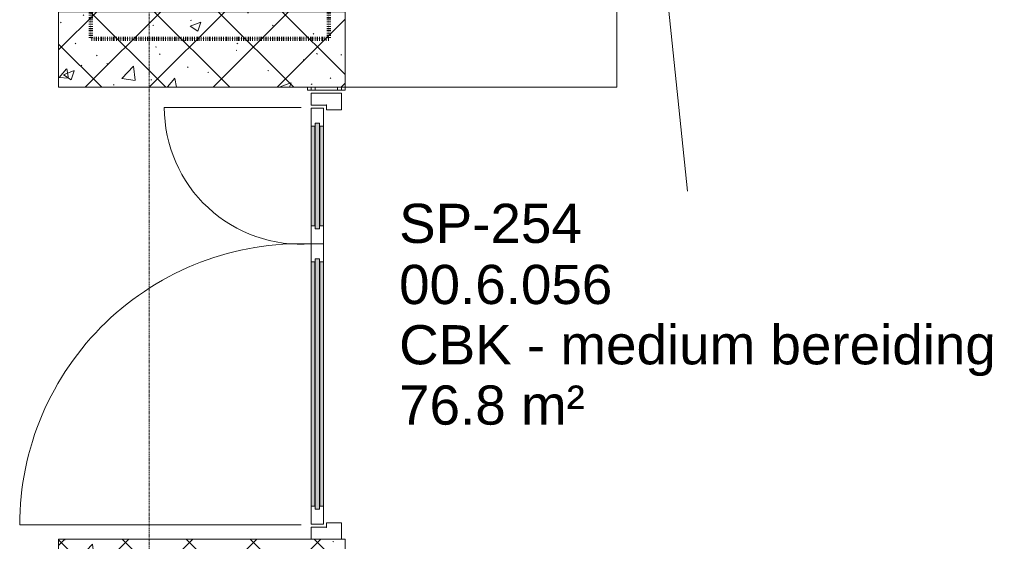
# Model space of a CAD drawing. Header units: millimetres. Extents: x -281 to 145437, y -16481 to 78869.
# Tile 162 of 256: x 23971 to 27235, y 33843 to 35574. Entities that reach past the tile are written whole.
import ezdxf

# ---------------------------------------------------------------- set-up
doc = ezdxf.new("R2010")
doc.units = ezdxf.units.MM
doc.linetypes.add('ARC FS 060 minutes', pattern=[7.2, 2.4, -1.6, 0, -1.6, 0, -1.6])
doc.linetypes.add('Grid Line', pattern=[12, 6, -2, 2, -2])
for name, color, linetype, lineweight in [('A--L$01A__Algemeen', 7, 'Continuous', 5), ('A--L$07A__Stramien', 1, 'Continuous', 5), ('A--L21__Buitenwanden', 3, 'Continuous', 5), ('A--L28__Hoofddraagconstructies', 3, 'Continuous', 9), ('A--L3__Afbouw', 2, 'Continuous', 5), ('A--L82__LosseGebruikersInvent', 1, 'Continuous', 5), ('A--TR9__AlgVoorz', 1, 'Continuous', 5)]:
    doc.layers.add(name, color=color, linetype=linetype, lineweight=lineweight)
doc.styles.add('Arial_3', font='arial.ttf', dxfattribs={"height": 130})

# ---------------------------------------------------------------- blocks, each defined once
blk = doc.blocks.new('28_SCO_TLB_column concrete precast square - 250x950-V6-L_80_ 11')
at = {"layer": 'A--L28__Hoofddraagconstructies', "lineweight": 13}
h = blk.add_hatch(dxfattribs=at)
h.set_pattern_fill('FP_54', color=51, style=0, pattern_type=2)
h.set_pattern_definition([(135, (33725, -24575), (-106.066, -106.066), []), (225, (33725, -24575), (106.066, -106.066), []), (140, (33725, -24575), (31.3759, 358.6306), [37.5, -412.5]), (85, (33725, -24575), (-376.0957, -69.376), [30, -330]), (190.451, (33727.6, -24545.1), (-344.7173, 289.2568), [31.87, -350.571]), (136.184, (33625, -24575), (82.7615, 533.62), [56.25, -618.75]), (186.636, (33631.9, -24530.53), (-487.062, 467.3284), [47.805, -525.857]), (81.184, (33625, -24575), (-487.058, 467.3326), [45, -495]), (111, (33650, -24525), (201.3095, 298.454), [37.5, -412.5]), (56, (33650, -24525), (-362.575, 121.657), [30, -330]), (161.451, (33666.78, -24500.13), (-161.262, 420.112), [31.87, -350.571]), (127.5, (33725, -24575), (-166.44693, 6.07993), [3.353, -322.647, 3.353, -331.647, -331.25]), (127.5, (33725, -24575), (-166.44693, 6.07993), [-661, 3.353, -327.897]), (97.5, (33725, -24575), (-197.20586, 131.5348), [3.353, -187.647, 3.353, -315.147, -126.25]), (97.5, (33725, -24575), (-197.20586, 131.5348), [-509.5, 3.353, -122.897]), (57.5, (33725, -24686.5), (11.27744, 266.9112), [3.353, -121.647, 3.353, -386.647, -517.5]), (57.5, (33725, -24686.5), (11.27744, 266.9112), [-515, 3.353, -514.147]), (47.5, (33725, -24736.5), (-50.0525, 291.5931), [3.353, -159.147, 3.353, -255.647, -367.5]), (47.5, (33725, -24736.5), (-50.0525, 291.5931), [-421.5, 3.353, -364.147]), (47.5, (33725, -24736.5), (-50.0525, 291.5931), [3.353, -159.147, 3.353, -255.647, -367.5]), (47.5, (33725, -24736.5), (-50.0525, 291.5931), [-421.5, 3.353, -364.147])])
h.paths.add_polyline_path([(125, -475), (125, 475), (-125, 475), (-125, -475)])
at = {"layer": 'A--L28__Hoofddraagconstructies', "color": 231, "lineweight": 18}
for p, q in [((-125, 475), (125, 475)), ((-125, -475), (-125, 475)), ((125, 475), (125, -475)), ((125, -475), (-125, -475))]:
    blk.add_line(p, q, dxfattribs=at)
blk = doc.blocks.new('28_SCO_TLB_column concrete precast square - 250x950-V7-L_80_ 11')
at = {"layer": 'A--L28__Hoofddraagconstructies', "lineweight": 13}
h = blk.add_hatch(dxfattribs=at)
h.set_pattern_fill('FP_55', color=51, style=0, pattern_type=2)
h.set_pattern_definition([(135, (35475, -24575), (-106.066, -106.066), []), (225, (35475, -24575), (106.066, -106.066), []), (140, (35475, -24575), (31.3759, 358.6306), [37.5, -412.5]), (85, (35475, -24575), (-376.0957, -69.376), [30, -330]), (190.451, (35477.6, -24545.1), (-344.7173, 289.2568), [31.87, -350.571]), (136.184, (35375, -24575), (82.7615, 533.62), [56.25, -618.75]), (186.636, (35381.9, -24530.53), (-487.062, 467.3284), [47.805, -525.857]), (81.184, (35375, -24575), (-487.058, 467.3326), [45, -495]), (111, (35400, -24525), (201.3095, 298.454), [37.5, -412.5]), (56, (35400, -24525), (-362.575, 121.657), [30, -330]), (161.451, (35416.78, -24500.13), (-161.262, 420.112), [31.87, -350.571]), (127.5, (35475, -24575), (-166.44693, 6.07993), [3.353, -322.647, 3.353, -331.647, -331.25]), (127.5, (35475, -24575), (-166.44693, 6.07993), [-661, 3.353, -327.897]), (97.5, (35475, -24575), (-197.20586, 131.5348), [3.353, -187.647, 3.353, -315.147, -126.25]), (97.5, (35475, -24575), (-197.20586, 131.5348), [-509.5, 3.353, -122.897]), (57.5, (35475, -24686.5), (11.27744, 266.9112), [3.353, -121.647, 3.353, -386.647, -517.5]), (57.5, (35475, -24686.5), (11.27744, 266.9112), [-515, 3.353, -514.147]), (47.5, (35475, -24736.5), (-50.0525, 291.5931), [3.353, -159.147, 3.353, -255.647, -367.5]), (47.5, (35475, -24736.5), (-50.0525, 291.5931), [-421.5, 3.353, -364.147]), (47.5, (35475, -24736.5), (-50.0525, 291.5931), [3.353, -159.147, 3.353, -255.647, -367.5]), (47.5, (35475, -24736.5), (-50.0525, 291.5931), [-421.5, 3.353, -364.147])])
h.paths.add_polyline_path([(125, -475), (125, 475), (-125, 475), (-125, -475)])
at = {"layer": 'A--L28__Hoofddraagconstructies', "color": 231, "lineweight": 18}
for p, q in [((-125, 475), (125, 475)), ((-125, -475), (-125, 475)), ((125, 475), (125, -475)), ((125, -475), (-125, -475))]:
    blk.add_line(p, q, dxfattribs=at)
blk = doc.blocks.new('TBR-B-BWK-C-BES-ARC-R25_rvt-1-L_80_ 11')
at = {"layer": 'A--L28__Hoofddraagconstructies', "color": 90, "lineweight": 13, "rotation": 270.0000000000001}
for name, p in [('28_SCO_TLB_column concrete precast square - 250x950-V7-L_80_ 11', (24575, 35475)), ('28_SCO_TLB_column concrete precast square - 250x950-V6-L_80_ 11', (24575, 33725))]:
    blk.add_blockref(name, p, dxfattribs=at)
blk = doc.blocks.new('65_GM_LIB_fire separation vertical_gen_arc - 060 minutes-2414435-L_80_ 11')
at = {"layer": 'A--L$01A__Algemeen', "linetype": 'ARC FS 060 minutes', "lineweight": 100}
blk.add_line((0, 0), (1781, 0), dxfattribs=at)
blk = doc.blocks.new('65_GM_LIB_fire separation vertical_gen_arc - 060 minutes-2414583-L_80_ 11')
at = {"layer": 'A--L$01A__Algemeen', "linetype": 'ARC FS 060 minutes', "lineweight": 100}
blk.add_line((0, 0), (789.2, 0), dxfattribs=at)
blk = doc.blocks.new('TBR-B-INS-BR-ARC-R25_rvt-1-L_80_ 11')
at = {"layer": 'A--L$01A__Algemeen', "color": 124, "linetype": 'ARC FS 060 minutes', "lineweight": 100}
for name, p, rotation in [('65_GM_LIB_fire separation vertical_gen_arc - 060 minutes-2414435-L_80_ 11', (24206.6, 37291.5), 269.9999999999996), ('65_GM_LIB_fire separation vertical_gen_arc - 060 minutes-2414435-L_80_ 11', (24995.8, 37291.5), 269.9999999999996), ('65_GM_LIB_fire separation vertical_gen_arc - 060 minutes-2414583-L_80_ 11', (24995.8, 35510.5), 180)]:
    blk.add_blockref(name, p, dxfattribs=dict(at, rotation=rotation))
blk = doc.blocks.new('NLRS_30_DO_WB_deur dubbel draai-SH_gen_cpz1 - 32_31_13_deur dubbel invulling glas_gen_aluminium_1480x2400_systeemwand-V155-L_80_ 11')
at = {"layer": 'A--L3__Afbouw'}
for p, q in [((-740, 50), (-685, 50)), ((-740, 47.3), (-740, 50)), ((-739, 47.3), (-740, 47.3)), ((-740, 46.5), (-739, 46.5)), ((-740, -30), (-740, 46.5)), ((-739, 46.5), (-739, 47.3)), ((-686, 47.3), (-686, 46.5)), ((-685, 47.3), (-686, 47.3)), ((-686, 46.5), (-685, 46.5)), ((-685, 50), (-685, 47.3)), ((-685, 46.5), (-685, 0)), ((685, 50), (740, 50)), ((685, 47.3), (685, 50)), ((686, 47.3), (685, 47.3)), ((685, 46.5), (686, 46.5)), ((685, 0), (685, 46.5)), ((686, 46.5), (686, 47.3)), ((739, 47.3), (739, 46.5)), ((740, 47.3), (739, 47.3)), ((739, 46.5), (740, 46.5)), ((-739, -30), (-740, -30)), ((-740, -30.8), (-739, -30.8)), ((-740, -50), (-740, -30.8)), ((-739, -30.8), (-739, -30)), ((-701, 0), (-701, -0.8)), ((-685, 0), (-701, 0)), ((-701, -0.8), (-700, -0.8)), ((-700, -0.8), (-700, -50)), ((701, 0), (685, 0)), ((700, -0.8), (701, -0.8)), ((700, -50), (700, -0.8)), ((701, -0.8), (701, 0)), ((739, -30), (739, -30.8)), ((740, -30), (739, -30)), ((739, -30.8), (740, -30.8)), ((-700, -50), (-740, -50)), ((740, -50), (700, -50))]:
    blk.add_line(p, q, dxfattribs=at)
blk = doc.blocks.new('NLRS_30_DO_UN_paneel dubbel-SH_gen_cpz - 31_31_01_paneel_gen-62826278-L_80_ 11')
at = {"layer": 'A--L3__Afbouw'}
for points in [[(175, 7.5), (-175, 7.5), (-175, -7.5), (175, -7.5)], [(165, 20), (-165, 20), (-165, 8.3), (165, 8.3)], [(166, 7.5), (165, 8.3), (165, 7.5)], [(165, -8.3), (-165, -8.3), (-165, -20), (165, -20)], [(166, -8.3), (165, -7.5), (165, -8.3)]]:
    blk.add_hatch(color=256, dxfattribs=at).paths.add_polyline_path(points)
for p, q in [((-225, 20), (-165, 20)), ((-225, 13.3), (-225, 20)), ((-224, 13.3), (-225, 13.3)), ((-225, 12.5), (-224, 12.5)), ((-225, -16.5), (-225, 12.5)), ((-224, 12.5), (-224, 13.3)), ((-175, 7.5), (-175, -7.5)), ((-166, 7.5), (-175, 7.5)), ((-175, 7.5), (175, 7.5)), ((-175, -7.5), (-175, 7.5)), ((-166, 8.3), (-166, 7.5)), ((-165, 8.3), (-166, 8.3)), ((-165, 20), (-165, 8.3)), ((-165, 20), (165, 20)), ((165, 8.3), (-165, 8.3)), ((165, 20), (225, 20)), ((165, 8.3), (165, 20)), ((166, 8.3), (165, 8.3)), ((166, 7.5), (166, 8.3)), ((175, 7.5), (166, 7.5)), ((175, -7.5), (175, 7.5)), ((175, 7.5), (175, -7.5)), ((224, 13.3), (224, 12.5)), ((225, 13.3), (224, 13.3)), ((224, 12.5), (225, 12.5)), ((225, 20), (225, 13.3)), ((225, 12.5), (225, -16.5)), ((-224, -16.5), (-225, -16.5)), ((-225, -17.3), (-224, -17.3)), ((-225, -20), (-225, -17.3)), ((-225, -20), (-225, -17.3)), ((-224, -17.3), (-225, -17.3)), ((-165, -20), (-225, -20)), ((-224, -17.3), (-224, -16.5)), ((-175, -7.5), (-166, -7.5)), ((175, -7.5), (-175, -7.5)), ((-166, -7.5), (-166, -8.3)), ((-166, -8.3), (-165, -8.3)), ((-165, -8.3), (-165, -20)), ((-165, -8.3), (165, -8.3)), ((165, -20), (-165, -20)), ((165, -8.3), (166, -8.3)), ((165, -20), (165, -8.3)), ((225, -20), (165, -20)), ((166, -7.5), (175, -7.5)), ((166, -8.3), (166, -7.5)), ((224, -16.5), (224, -17.3)), ((225, -16.5), (224, -16.5)), ((224, -17.3), (225, -17.3)), ((225, -17.3), (224, -17.3)), ((225, -17.3), (225, -20)), ((225, -20), (225, -17.3))]:
    blk.add_line(p, q, dxfattribs=at)
blk = doc.blocks.new('NLRS_30_DO_UN_paneel dubbel-SH_gen_cpz - 31_31_01_paneel_gen-62867669-L_80_ 11')
at = {"layer": 'A--L3__Afbouw'}
for points in [[(-415, -7.5), (415, -7.5), (415, 7.5), (-415, 7.5)], [(-405, 8.3), (405, 8.3), (405, 20), (-405, 20)], [(-405, -20), (405, -20), (405, -8.3), (-405, -8.3)]]:
    blk.add_hatch(color=256, dxfattribs=at).paths.add_polyline_path(points)
for p, q in [((-405, 20), (-465, 20)), ((-465, 20), (-465, 17.3)), ((-465, 20), (-465, 17.3)), ((-465, 17.3), (-464, 17.3)), ((-464, 17.3), (-465, 17.3)), ((-464, 16.5), (-465, 16.5)), ((-465, 16.5), (-465, -12.5)), ((-464, 17.3), (-464, 16.5)), ((-415, -7.5), (-415, 7.5)), ((-415, 7.5), (-406, 7.5)), ((415, 7.5), (-415, 7.5)), ((-415, 7.5), (-415, -7.5)), ((-406, 7.5), (-406, 8.3)), ((-406, 8.3), (-405, 8.3)), ((-405, 8.3), (-405, 20)), ((405, 20), (-405, 20)), ((-405, 8.3), (405, 8.3)), ((465, 20), (405, 20)), ((405, 20), (405, 8.3)), ((405, 8.3), (406, 8.3)), ((406, 8.3), (406, 7.5)), ((406, 7.5), (415, 7.5)), ((415, 7.5), (415, -7.5)), ((415, -7.5), (415, 7.5)), ((464, 16.5), (464, 17.3)), ((464, 17.3), (465, 17.3)), ((465, 17.3), (464, 17.3)), ((465, 16.5), (464, 16.5)), ((465, 17.3), (465, 20)), ((465, 20), (465, 17.3)), ((465, -12.5), (465, 16.5)), ((-465, -12.5), (-464, -12.5)), ((-464, -13.3), (-465, -13.3)), ((-465, -13.3), (-465, -20)), ((-465, -20), (-405, -20)), ((-464, -12.5), (-464, -13.3)), ((-406, -7.5), (-415, -7.5)), ((-415, -7.5), (415, -7.5)), ((-406, -8.3), (-406, -7.5)), ((-405, -8.3), (-406, -8.3)), ((-405, -20), (-405, -8.3)), ((405, -8.3), (-405, -8.3)), ((-405, -20), (405, -20)), ((406, -8.3), (405, -8.3)), ((405, -8.3), (405, -20)), ((405, -20), (465, -20)), ((415, -7.5), (406, -7.5)), ((406, -7.5), (406, -8.3)), ((464, -13.3), (464, -12.5)), ((464, -12.5), (465, -12.5)), ((465, -13.3), (464, -13.3)), ((465, -20), (465, -13.3))]:
    blk.add_line(p, q, dxfattribs=at)
blk = doc.blocks.new('NLRS_30_DO_UN_clearance zone-SH_gen_cpz - NLRS_30_DO_UN_clearance zone-SH_gen_cpz-62867676-L_80_ 11')
at = {"layer": 'A--L3__Afbouw'}
blk.add_line((-467.5, 986.6), (-467.5, 53.5), dxfattribs=at)
blk.add_arc((-467.5, 53.5), 933.1, 357.9425, 90, dxfattribs=at)
blk = doc.blocks.new('NLRS_82_FU_UN_lab en spoel tafels_gen_kad - labtafel dxbxh 900x1200x950-V191-L_80_ 11')
at = {"layer": 'A--L$01A__Algemeen'}
for p, q in [((-600, 262.7), (-600, -637.3)), ((600, -637.3), (600, 262.7)), ((-600, -637.3), (600, -637.3))]:
    blk.add_line(p, q, dxfattribs=at)
blk = doc.blocks.new('NLRS_30_DO_UN_clearance zone-SH_gen_cpz - NLRS_30_DO_UN_clearance zone-SH_gen_cpz-62826286-L_80_ 11')
at = {"layer": 'A--L3__Afbouw'}
blk.add_line((-227.5, -507.2), (-227.5, -53.5), dxfattribs=at)
blk.add_arc((-227.5, -53.5), 453.7, 270, 4.2341, dxfattribs=at)

msp = doc.modelspace()

# ---------------------------------------------------------------- linework, layer by layer
at = {"layer": 'A--L$07A__Stramien', "linetype": 'Grid Line'}
msp.add_line((24400, 64428.4), (24400, 5044.8), dxfattribs=at)
at = {"layer": 'A--L21__Buitenwanden'}
for p, q in [((24925, 35350), (24925, 35340)), ((24937.5, 35350), (24937.5, 35340)), ((24950, 35350), (24950, 35340)), ((25025, 35350), (25025, 35340)), ((25037.5, 35350), (25037.5, 35340)), ((25050, 35340), (25050, 35350)), ((24925, 35340), (25050, 35340))]:
    msp.add_line(p, q, dxfattribs=at)
at = {"layer": 'A--TR9__AlgVoorz'}
msp.add_line((25341.8, 43125.8), (26184.7, 35005), dxfattribs=at)

# ---------------------------------------------------------------- block references
at = {"lineweight": 5}
for name in ['TBR-B-BWK-C-BES-ARC-R25_rvt-1-L_80_ 11', 'TBR-B-INS-BR-ARC-R25_rvt-1-L_80_ 11']:
    msp.add_blockref(name, (0, 0), dxfattribs=at)
at = {"layer": 'A--L3__Afbouw'}
for name, p, rotation in [('NLRS_30_DO_WB_deur dubbel draai-SH_gen_cpz1 - 32_31_13_deur dubbel invulling glas_gen_aluminium_1480x2400_systeemwand-V155-L_80_ 11', (24987.5, 34590), 269.9999999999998), ('NLRS_30_DO_UN_clearance zone-SH_gen_cpz - NLRS_30_DO_UN_clearance zone-SH_gen_cpz-62826286-L_80_ 11', (24957.5, 35055), 269.9999999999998), ('NLRS_30_DO_UN_paneel dubbel-SH_gen_cpz - 31_31_01_paneel_gen-62826278-L_80_ 11', (24957.5, 35055), 269.9999999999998), ('NLRS_30_DO_UN_clearance zone-SH_gen_cpz - NLRS_30_DO_UN_clearance zone-SH_gen_cpz-62867676-L_80_ 11', (24957.5, 34365), 89.99999999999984), ('NLRS_30_DO_UN_paneel dubbel-SH_gen_cpz - 31_31_01_paneel_gen-62867669-L_80_ 11', (24957.5, 34365), 89.99999999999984)]:
    msp.add_blockref(name, p, dxfattribs=dict(at, rotation=rotation))
at = {"layer": 'A--L82__LosseGebruikersInvent', "rotation": 90.00000000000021}
msp.add_blockref('NLRS_82_FU_UN_lab en spoel tafels_gen_kad - labtafel dxbxh 900x1200x950-V191-L_80_ 11', (25312.7, 35950), dxfattribs=at)

# ---------------------------------------------------------------- texts
at = {"layer": 'A--TR9__AlgVoorz', "char_height": 130, "attachment_point": 1, "style": 'Arial_3'}
for s, insert, width in [('SP-254', (25228.7, 34963), 713.502), ('00.6.056', (25228.7, 34760.3), 849.789), ('CBK - medium bereiding', (25228.7, 34560.3), 2364.978), ('76.8 m²', (25228.7, 34360.3), 737.552)]:
    msp.add_mtext(s, dxfattribs=dict(at, insert=insert, width=width))

doc.saveas('drawing.dxf')
